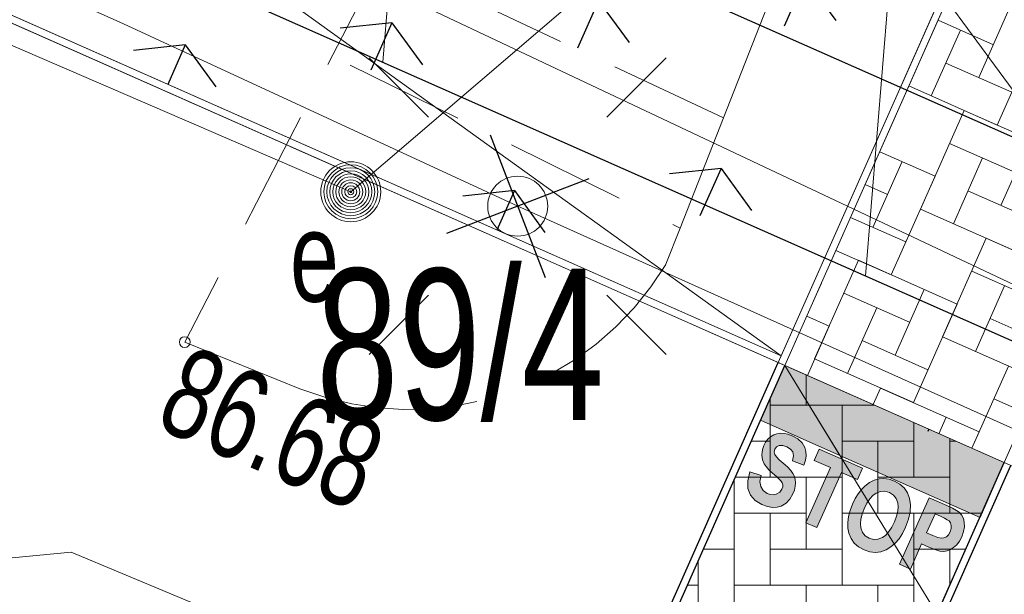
# Model space of a CAD drawing. Header units: metres. Extents: x 7446797 to 7447602, y 5789497 to 5790002.
# Tile 25 of 66: x 7447244.89 to 7447253.1, y 5789819.52 to 5789824.31. Entities that reach past the tile are written whole.
import ezdxf
from ezdxf.xclip import XClip

# ---------------------------------------------------------------- set-up
doc = ezdxf.new("R2010")
doc.units = ezdxf.units.M
doc.header["$MEASUREMENT"] = 0
doc.header["$XCLIPFRAME"] = 0
for name, pattern in [('2_KTCR02', [1.5, 1, -0.5]), ('2_KTJZ01', [2, 1.5, -0.5]), ('Kropki i Kreski', [3.6, 1.8, -0.9, 0, -0.9])]:
    doc.linetypes.add(name, pattern=pattern)
doc.layers.add('130-Z Teren', color=7, linetype='Continuous')
doc.layers.add('700-L Mapa 1_500 dwg', color=7, linetype='Continuous')
for name, color, linetype, lineweight in [('130-Z Teren1', 7, 'Continuous', 13), ('130-Z Teren114', 113, 'Continuous', 25), ('130-Z Teren21', 37, 'Continuous', 5), ('130-Z Teren69', 41, 'Continuous', 13), ('130-Z Teren85', 1, 'Continuous', 25), ('130-Z Teren93', 254, 'Continuous', 13), ('130-Z Teren94', 9, 'Continuous', 13), ('450-K Belki21', 37, 'Continuous', 5), ('450-K Belki69', 41, 'Continuous', 13), ('708-L Opisy sytuacji 1_500 do legendy11', 7, 'Continuous', 13), ('718-L Elementy do rozbiórki85', 1, 'Continuous', 25), ('720-L Oznakowanie lądowiska1', 7, 'Continuous', 13), ('720-L Oznakowanie lądowiska253', 2, 'Continuous', 13), ('720-L Oznakowanie lądowiska94', 9, 'Continuous', 13), ('810-G Ogólne2', 4, 'Continuous', 20), ('ex_02_DXF_MZ_9_Dzialki7', 9, 'Continuous', 18), ('ex_02_DXF_MZ_9_KTCR_D_L_17', 9, 'Continuous', 18), ('ex_02_DXF_MZ_9_KTJZ_L_07', 9, 'Continuous', 18), ('ex_02_DXF_MZ_9_Numery_dzialek7', 9, 'Continuous', 18), ('ex_02_DXF_MZ_9_RTPW_T_17', 9, 'Continuous', 18), ('ex_02_DXF_MZ_9_SUPE_D_L_31', 9, 'Continuous', 18), ('ex_02_DXF_MZ_9_SUPW_D_L_05', 9, 'Continuous', 18), ('ex_02_DXF_MZ_9_SUSM_D_T_07', 9, 'Continuous', 18), ('ex_02_DXF_MZ_9_SUSM_D_T_37', 9, 'Continuous', 18), ('ex_02_DXF_MZ_9_SUUE_D_T_97', 9, 'Continuous', 18), ('ex_02_DXF_MZ_9_SUUE_E_T_87', 9, 'Continuous', 18)]:
    doc.layers.add(name, color=color, linetype=linetype, lineweight=lineweight)
doc.styles.add('STYL_AUTOMATYCZNY_1', font='Arial.ttf', dxfattribs={"width": 0.7})
doc.dimstyles.new('STYL_AUTOMATYCZNY__3', dxfattribs={"dimtxt": 0.18, "dimasz": 0.456, "dimexe": 0.18, "dimexo": 0.0625, "dimgap": 0, "dimtad": 0, "dimtih": 1, "dimtoh": 1, "dimdec": 4, "dimzin": 0, "dimdsep": 46, "dimcen": 0.09, "dimadec": 0, "dimazin": 0, "dimtfac": 1, "dimtdec": 4, "dimtmove": 0, "dimatfit": 3, "dimldrblk": 'ARROWHEAD_1', "dimfxl": 1, "dimtolj": 1, "dimtzin": 0, "dimarcsym": 0})

# ---------------------------------------------------------------- blocks, each defined once
blk = doc.blocks.new('Rysunek_1_9', base_point=(7447200, 5789750, -0.8674))
at = {"layer": 'ex_02_DXF_MZ_9_Dzialki7', "color": 9, "linetype": 'Continuous', "lineweight": 18}
blk.add_line((7447247.37, 5789831.63, -0.8674), (7447287.42, 5789777.03, -0.8674), dxfattribs=at)
at = {"layer": 'ex_02_DXF_MZ_9_KTCR_D_L_17', "color": 9, "linetype": '2_KTCR02', "lineweight": 18}
for p, q in [((7447247.9199, 5789824.826, -0.8674), (7447246.27, 5789821.62, -0.8674)), ((7447250.76, 5789823.49, -0.8674), (7447247.9199, 5789824.826, -0.8674)), ((7447247.6494, 5789823.9297, -0.8674), (7447250.4, 5789822.57, -0.8674))]:
    blk.add_line(p, q, dxfattribs=at)
at = {"layer": 'ex_02_DXF_MZ_9_KTJZ_L_07', "color": 9, "linetype": '2_KTJZ01', "lineweight": 18}
for p, q in [((7447253.49, 5789830.46, -0.8674), (7447250.76, 5789823.49, -0.8674)), ((7447250.76, 5789823.49, -0.8674), (7447250.4, 5789822.57, -0.8674)), ((7447250.4, 5789822.57, -0.8674), (7447250.28, 5789822.27, -0.8674)), ((7447247.23, 5789821.23, -0.8674), (7447246.27, 5789821.62, -0.8674))]:
    blk.add_line(p, q, dxfattribs=at)
blk.add_arc((7447248.1405, 5789823.5521, -0.8674), 2.4942, 248.58956, 329.06751, dxfattribs=at)
at = {"layer": 'ex_02_DXF_MZ_9_RTPW_T_17', "color": 9, "linetype": 'Continuous', "lineweight": 18}
blk.add_circle((7447246.27, 5789821.62, -0.8674), 0.045, dxfattribs=at)
at = {"layer": 'ex_02_DXF_MZ_9_SUPE_D_L_31', "color": 9, "linetype": 'Continuous', "lineweight": 18}
for p, q in [((7447258.0319, 5789831.7678, -0.8674), (7447247.6536, 5789822.874, -0.8674)), ((7447247.6536, 5789822.874, -0.8674), (7447242.7583, 5789824.9897, -0.8674)), ((7447245.7235, 5789824.2905, -0.8674), (7447244.2086, 5789824.9699, -0.8674)), ((7447249.0445, 5789822.7537, -0.8674), (7447245.7235, 5789824.2905, -0.8674)), ((7447255.2246, 5789819.9769, -0.8674), (7447249.0445, 5789822.7537, -0.8674)), ((7447245.3245, 5789819.8673, -0.8674), (7447242.796, 5789819.6295, -0.8674)), ((7447251.3828, 5789817.3397, -0.8674), (7447245.3245, 5789819.8673, -0.8674))]:
    blk.add_line(p, q, dxfattribs=at)
at = {"layer": 'ex_02_DXF_MZ_9_SUPW_D_L_05', "color": 9, "linetype": 'Continuous', "lineweight": 18}
blk.add_line((7447253.3601, 5789822.014, -0.8674), (7447237.3657, 5789829.5722, -0.8674), dxfattribs=at)
at = {"layer": 'ex_02_DXF_MZ_9_SUSM_D_T_07', "color": 9, "linetype": 'Continuous', "lineweight": 18}
for p, q in [((7447248.302, 5789823.4962, -0.8674), (7447247.8071, 5789823.9912, -0.8674)), ((7447249.787, 5789823.4962, -0.8674), (7447250.282, 5789823.9912, -0.8674)), ((7447248.302, 5789822.0112, -0.8674), (7447247.8071, 5789821.5163, -0.8674)), ((7447249.787, 5789822.0112, -0.8674), (7447250.282, 5789821.5163, -0.8674))]:
    blk.add_line(p, q, dxfattribs=at)
at = {"layer": 'ex_02_DXF_MZ_9_SUSM_D_T_37', "color": 9, "linetype": 'Continuous', "lineweight": 18}
blk.add_circle((7447249.0445, 5789822.7537, -0.8674), 0.25, dxfattribs=at)
at = {"layer": 'ex_02_DXF_MZ_9_SUUE_D_T_97', "color": 9, "linetype": 'Continuous', "lineweight": 18}
for radius in [0.25, 0.225, 0.2, 0.175, 0.15, 0.125, 0.1, 0.075, 0.05, 0.025, 0.00715]:
    blk.add_circle((7447247.6536, 5789822.874, -0.8674), radius, dxfattribs=at)
at = {"layer": 'ex_02_DXF_MZ_9_Numery_dzialek7', "color": 9, "linetype": 'Continuous', "lineweight": 18, "insert": (7447247.3658, 5789822.2315, -0.8674), "char_height": 1.26, "attachment_point": 1, "style": 'STYL_AUTOMATYCZNY_1'}
blk.add_mtext('\\A1;{\\pql;\\fArial|b0|i0|c238|p0;\\W0.700000;89/4}', dxfattribs=at)
at = {"layer": 'ex_02_DXF_MZ_9_RTPW_T_17', "color": 9, "linetype": 'Continuous', "lineweight": 18, "insert": (7447246.2975, 5789821.6084, -0.8674), "char_height": 0.75, "attachment_point": 1, "rotation": 337.09277, "style": 'STYL_AUTOMATYCZNY_1'}
blk.add_mtext('\\A1;{\\pql;\\fArial|b0|i0|c238|p0;\\W0.700000;86.68}', dxfattribs=at)
at = {"layer": 'ex_02_DXF_MZ_9_SUUE_E_T_87', "color": 9, "linetype": 'Continuous', "lineweight": 18, "insert": (7447247.1468, 5789822.3267, -0.8674), "char_height": 0.75, "attachment_point": 4, "style": 'STYL_AUTOMATYCZNY_1'}
blk.add_mtext('\\A1;{\\pql;\\fArial|b0|i0|c238|p0;\\W0.700000;e}', dxfattribs=at)
blk = doc.blocks.new('*X3', base_point=(7447251.9097, 5789835.3271, -0.8674))
at = {"layer": '130-Z Teren93', "color": 254, "linetype": 'Continuous', "lineweight": 13}
for p, q in [((7447253.1306, 5789824.3749, -0.8674), (7447252.8876, 5789823.8264, -0.8674)), ((7447253.0091, 5789824.1007, -0.8674), (7447252.5478, 5789824.3051, -0.8674)), ((7447253.4049, 5789824.2534, -0.8674), (7447253.0403, 5789823.4306, -0.8674)), ((7447252.4918, 5789823.6736, -0.8674), (7447252.7348, 5789824.2222, -0.8674)), ((7447252.6133, 5789823.9479, -0.8674), (7447253.1618, 5789823.7048, -0.8674)), ((7447253.0403, 5789823.4306, -0.8674), (7447252.3047, 5789823.7565, -0.8674)), ((7447252.766, 5789823.5521, -0.8674), (7447252.4014, 5789822.7293, -0.8674)), ((7447252.766, 5789823.5521, -0.8674), (7447253.5889, 5789823.1875, -0.8674)), ((7447253.193, 5789823.0347, -0.8674), (7447252.6445, 5789823.2778, -0.8674)), ((7447253.3146, 5789823.309, -0.8674), (7447253.0715, 5789822.7605, -0.8674)), ((7447252.0617, 5789823.208, -0.8674), (7447252.523, 5789823.0035, -0.8674)), ((7447252.2487, 5789823.1251, -0.8674), (7447252.0056, 5789822.5765, -0.8674)), ((7447252.6757, 5789822.6077, -0.8674), (7447252.9188, 5789823.1563, -0.8674)), ((7447252.1271, 5789822.8508, -0.8674), (7447251.9401, 5789822.9337, -0.8674)), ((7447252.523, 5789823.0035, -0.8674), (7447252.1583, 5789822.1807, -0.8674)), ((7447252.7972, 5789822.882, -0.8674), (7447253.3458, 5789822.6389, -0.8674)), ((7447253.2242, 5789822.3647, -0.8674), (7447252.4014, 5789822.7293, -0.8674)), ((7447251.8186, 5789822.6594, -0.8674), (7447252.2799, 5789822.455, -0.8674)), ((7447252.95, 5789822.4862, -0.8674), (7447252.5854, 5789821.6634, -0.8674)), ((7447252.95, 5789822.4862, -0.8674), (7447253.7686, 5789822.1234, -0.8674)), ((7447252.1583, 5789822.1807, -0.8674), (7447251.697, 5789822.3851, -0.8674)), ((7447251.8841, 5789822.3023, -0.8674), (7447251.5194, 5789821.4794, -0.8674)), ((7447251.8841, 5789822.3023, -0.8674), (7447252.7069, 5789821.9376, -0.8674)), ((7447253.377, 5789821.9688, -0.8674), (7447252.8284, 5789822.2119, -0.8674)), ((7447252.3111, 5789821.7849, -0.8674), (7447251.7625, 5789822.028, -0.8674)), ((7447252.4326, 5789822.0592, -0.8674), (7447252.1895, 5789821.5106, -0.8674)), ((7447252.8596, 5789821.5418, -0.8674), (7447253.1027, 5789822.0904, -0.8674)), ((7447252.7069, 5789821.9376, -0.8674), (7447252.3423, 5789821.1148, -0.8674)), ((7447251.7937, 5789821.3579, -0.8674), (7447252.0368, 5789821.9064, -0.8674)), ((7447251.454, 5789821.8366, -0.8674), (7447251.641, 5789821.7537, -0.8674)), ((7447252.9812, 5789821.8161, -0.8674), (7447253.5256, 5789821.5749, -0.8674)), ((7447251.641, 5789821.7537, -0.8674), (7447251.4587, 5789821.3423, -0.8674)), ((7447251.9153, 5789821.6322, -0.8674), (7447252.4638, 5789821.3891, -0.8674)), ((7447253.404, 5789821.3006, -0.8674), (7447252.5854, 5789821.6634, -0.8674)), ((7447252.3423, 5789821.1148, -0.8674), (7447251.5194, 5789821.4794, -0.8674)), ((7447253.1339, 5789821.4203, -0.8674), (7447252.8301, 5789820.7346, -0.8674)), ((7447252.068, 5789821.2363, -0.8674), (7447252.0072, 5789821.0992, -0.8674)), ((7447252.068, 5789821.2363, -0.8674), (7447252.8908, 5789820.8717, -0.8674)), ((7447253.2825, 5789821.0263, -0.8674), (7447253.0124, 5789821.146, -0.8674)), ((7447252.6166, 5789820.9933, -0.8674), (7447252.5558, 5789820.8561, -0.8674)), ((7447252.8908, 5789820.8717, -0.8674), (7447252.8301, 5789820.7346, -0.8674))]:
    blk.add_line(p, q, dxfattribs=at)
blk = doc.blocks.new('*X6', base_point=(7447251.9097, 5789835.3271, -0.8674))
at = {"layer": '130-Z Teren93', "color": 254, "linetype": 'Continuous', "lineweight": 13}
for p, q in [((7447251.4475, 5789821.0932, -0.8674), (7447251.4475, 5789821.3473, -0.8674)), ((7447251.1475, 5789821.1448, -0.8674), (7447251.1475, 5789821.0932, -0.8674)), ((7447251.1475, 5789821.1448, -0.8674), (7447251.1475, 5789820.4932, -0.8674)), ((7447252.0207, 5789821.0932, -0.8674), (7447251.1475, 5789821.0932, -0.8674)), ((7447251.7475, 5789821.0932, -0.8674), (7447252.0207, 5789821.0932, -0.8674)), ((7447251.7475, 5789821.0932, -0.8674), (7447251.7475, 5789820.1932, -0.8674)), ((7447252.3475, 5789820.9484, -0.8674), (7447252.3475, 5789820.4932, -0.8674)), ((7447250.9916, 5789820.7932, -0.8674), (7447251.1475, 5789820.7932, -0.8674)), ((7447252.3475, 5789820.7932, -0.8674), (7447251.7475, 5789820.7932, -0.8674)), ((7447252.0475, 5789820.1932, -0.8674), (7447252.0475, 5789820.7932, -0.8674)), ((7447252.6475, 5789820.8155, -0.8674), (7447252.6475, 5789820.7932, -0.8674)), ((7447252.6475, 5789820.8155, -0.8674), (7447252.6475, 5789820.1932, -0.8674)), ((7447252.6977, 5789820.7932, -0.8674), (7447252.6475, 5789820.7932, -0.8674)), ((7447250.8475, 5789820.4678, -0.8674), (7447250.8475, 5789819.5932, -0.8674)), ((7447250.8587, 5789820.4932, -0.8674), (7447251.7475, 5789820.4932, -0.8674)), ((7447251.1475, 5789820.4932, -0.8674), (7447250.8587, 5789820.4932, -0.8674)), ((7447251.4475, 5789820.4932, -0.8674), (7447251.4475, 5789819.8932, -0.8674)), ((7447251.7475, 5789820.4932, -0.8674), (7447251.7475, 5789819.5932, -0.8674)), ((7447252.0475, 5789820.4932, -0.8674), (7447252.6475, 5789820.4932, -0.8674)), ((7447251.4475, 5789820.1932, -0.8674), (7447250.8475, 5789820.1932, -0.8674)), ((7447251.1475, 5789819.5932, -0.8674), (7447251.1475, 5789820.1932, -0.8674)), ((7447252.6475, 5789820.1932, -0.8674), (7447251.7475, 5789820.1932, -0.8674)), ((7447252.3475, 5789820.1932, -0.8674), (7447252.9133, 5789820.1932, -0.8674)), ((7447252.3475, 5789820.1932, -0.8674), (7447252.3475, 5789819.2932, -0.8674)), ((7447250.5928, 5789819.8932, -0.8674), (7447250.8475, 5789819.8932, -0.8674)), ((7447250.8475, 5789819.8932, -0.8674), (7447250.8475, 5789818.9932, -0.8674)), ((7447251.1475, 5789819.8932, -0.8674), (7447251.7475, 5789819.8932, -0.8674)), ((7447252.7804, 5789819.8932, -0.8674), (7447252.3475, 5789819.8932, -0.8674)), ((7447252.6475, 5789819.5932, -0.8674), (7447252.6475, 5789819.8932, -0.8674)), ((7447250.5475, 5789819.7908, -0.8674), (7447250.5475, 5789819.2932, -0.8674)), ((7447250.5475, 5789819.5932, -0.8674), (7447250.4599, 5789819.5932, -0.8674)), ((7447251.7475, 5789819.5932, -0.8674), (7447250.8475, 5789819.5932, -0.8674)), ((7447251.4475, 5789819.5932, -0.8674), (7447252.3475, 5789819.5932, -0.8674)), ((7447251.4475, 5789819.5932, -0.8674), (7447251.4475, 5789818.6932, -0.8674)), ((7447252.0475, 5789819.5932, -0.8674), (7447252.0475, 5789818.9932, -0.8674)), ((7447252.3475, 5789819.5932, -0.8674), (7447252.3475, 5789818.9162, -0.8674)), ((7447250.327, 5789819.2932, -0.8674), (7447250.8475, 5789819.2932, -0.8674)), ((7447252.0475, 5789819.2932, -0.8674), (7447251.4475, 5789819.2932, -0.8674)), ((7447251.7475, 5789818.6932, -0.8674), (7447251.7475, 5789819.2932, -0.8674)), ((7447252.5145, 5789819.2932, -0.8674), (7447252.3475, 5789819.2932, -0.8674)), ((7447250.2475, 5789818.9932, -0.8674), (7447250.2475, 5789819.1138, -0.8674)), ((7447250.8475, 5789818.9932, -0.8674), (7447250.194, 5789818.9932, -0.8674)), ((7447250.5475, 5789818.9932, -0.8674), (7447251.4475, 5789818.9932, -0.8674)), ((7447250.5475, 5789818.9932, -0.8674), (7447250.5475, 5789818.0932, -0.8674)), ((7447251.1475, 5789818.9932, -0.8674), (7447251.1475, 5789818.3932, -0.8674)), ((7447251.4475, 5789818.9932, -0.8674), (7447251.4475, 5789818.0932, -0.8674)), ((7447251.7475, 5789818.9932, -0.8674), (7447252.3475, 5789818.9932, -0.8674)), ((7447251.1475, 5789818.6932, -0.8674), (7447250.5475, 5789818.6932, -0.8674)), ((7447250.8475, 5789818.0932, -0.8674), (7447250.8475, 5789818.6932, -0.8674)), ((7447252.2486, 5789818.6932, -0.8674), (7447251.4475, 5789818.6932, -0.8674)), ((7447252.0475, 5789818.6932, -0.8674), (7447252.2486, 5789818.6932, -0.8674)), ((7447252.0475, 5789818.6932, -0.8674), (7447252.0475, 5789818.2392, -0.8674)), ((7447249.9475, 5789818.4368, -0.8674), (7447249.9475, 5789818.3932, -0.8674)), ((7447249.9282, 5789818.3932, -0.8674), (7447250.5475, 5789818.3932, -0.8674)), ((7447249.9475, 5789818.3932, -0.8674), (7447249.9282, 5789818.3932, -0.8674)), ((7447250.2475, 5789818.3932, -0.8674), (7447250.2475, 5789817.7932, -0.8674)), ((7447250.5475, 5789818.3932, -0.8674), (7447250.5475, 5789817.4932, -0.8674)), ((7447250.8475, 5789818.3932, -0.8674), (7447251.4475, 5789818.3932, -0.8674)), ((7447252.1157, 5789818.3932, -0.8674), (7447252.0475, 5789818.3932, -0.8674)), ((7447250.2475, 5789818.0932, -0.8674), (7447249.7952, 5789818.0932, -0.8674)), ((7447249.9475, 5789817.4932, -0.8674), (7447249.9475, 5789818.0932, -0.8674)), ((7447251.4475, 5789818.0932, -0.8674), (7447250.5475, 5789818.0932, -0.8674)), ((7447251.1475, 5789818.0932, -0.8674), (7447251.9828, 5789818.0932, -0.8674)), ((7447251.1475, 5789818.0932, -0.8674), (7447251.1475, 5789817.1932, -0.8674)), ((7447251.7475, 5789818.0932, -0.8674), (7447251.7475, 5789817.5622, -0.8674)), ((7447249.6475, 5789817.7598, -0.8674), (7447249.6475, 5789817.4932, -0.8674)), ((7447249.6475, 5789817.7598, -0.8674), (7447249.6475, 5789816.8932, -0.8674)), ((7447249.9475, 5789817.7932, -0.8674), (7447250.5475, 5789817.7932, -0.8674)), ((7447251.7475, 5789817.7932, -0.8674), (7447251.1475, 5789817.7932, -0.8674)), ((7447251.4475, 5789817.1932, -0.8674), (7447251.4475, 5789817.7932, -0.8674)), ((7447250.5475, 5789817.4932, -0.8674), (7447249.6475, 5789817.4932, -0.8674)), ((7447250.2475, 5789817.4932, -0.8674), (7447251.1475, 5789817.4932, -0.8674)), ((7447250.2475, 5789817.4932, -0.8674), (7447250.2475, 5789816.5932, -0.8674)), ((7447250.8475, 5789817.4932, -0.8674), (7447250.8475, 5789816.8932, -0.8674)), ((7447251.1475, 5789817.4932, -0.8674), (7447251.1475, 5789816.5932, -0.8674)), ((7447251.4475, 5789817.4932, -0.8674), (7447251.7169, 5789817.4932, -0.8674)), ((7447249.3964, 5789817.1932, -0.8674), (7447249.6475, 5789817.1932, -0.8674)), ((7447250.8475, 5789817.1932, -0.8674), (7447250.2475, 5789817.1932, -0.8674)), ((7447250.5475, 5789816.5932, -0.8674), (7447250.5475, 5789817.1932, -0.8674)), ((7447251.584, 5789817.1932, -0.8674), (7447251.1475, 5789817.1932, -0.8674)), ((7447249.6475, 5789816.8932, -0.8674), (7447249.2635, 5789816.8932, -0.8674)), ((7447249.3475, 5789816.8932, -0.8674), (7447250.2475, 5789816.8932, -0.8674)), ((7447249.3475, 5789816.8932, -0.8674), (7447249.3475, 5789815.9932, -0.8674)), ((7447249.9475, 5789816.8932, -0.8674), (7447249.9475, 5789816.2932, -0.8674)), ((7447250.2475, 5789816.8932, -0.8674), (7447250.2475, 5789815.9932, -0.8674)), ((7447250.5475, 5789816.8932, -0.8674), (7447251.1475, 5789816.8932, -0.8674)), ((7447249.9475, 5789816.5932, -0.8674), (7447249.3475, 5789816.5932, -0.8674)), ((7447249.6475, 5789815.9932, -0.8674), (7447249.6475, 5789816.5932, -0.8674)), ((7447251.1475, 5789816.5932, -0.8674), (7447250.2475, 5789816.5932, -0.8674)), ((7447250.8475, 5789816.5932, -0.8674), (7447251.3181, 5789816.5932, -0.8674)), ((7447250.8475, 5789816.5932, -0.8674), (7447250.8475, 5789815.6932, -0.8674)), ((7447248.9976, 5789816.2932, -0.8674), (7447249.3475, 5789816.2932, -0.8674)), ((7447249.0475, 5789816.2932, -0.8674), (7447249.0475, 5789815.6932, -0.8674)), ((7447249.3475, 5789816.2932, -0.8674), (7447249.3475, 5789815.3932, -0.8674)), ((7447249.6475, 5789816.2932, -0.8674), (7447250.2475, 5789816.2932, -0.8674)), ((7447251.1852, 5789816.2932, -0.8674), (7447250.8475, 5789816.2932, -0.8674)), ((7447251.1475, 5789816.2081, -0.8674), (7447251.1475, 5789816.2932, -0.8674)), ((7447249.0475, 5789815.9932, -0.8674), (7447248.8647, 5789815.9932, -0.8674)), ((7447250.2475, 5789815.9932, -0.8674), (7447249.3475, 5789815.9932, -0.8674)), ((7447249.9475, 5789815.9932, -0.8674), (7447250.8475, 5789815.9932, -0.8674)), ((7447249.9475, 5789815.9932, -0.8674), (7447249.9475, 5789815.0932, -0.8674)), ((7447250.5475, 5789815.9932, -0.8674), (7447250.5475, 5789815.3932, -0.8674)), ((7447250.8475, 5789815.9932, -0.8674), (7447250.8475, 5789815.5311, -0.8674)), ((7447248.7475, 5789815.3932, -0.8674), (7447248.7475, 5789815.7287, -0.8674)), ((7447248.7475, 5789815.6932, -0.8674), (7447249.3475, 5789815.6932, -0.8674)), ((7447250.5475, 5789815.6932, -0.8674), (7447249.9475, 5789815.6932, -0.8674)), ((7447250.2475, 5789815.0932, -0.8674), (7447250.2475, 5789815.6932, -0.8674)), ((7447250.9193, 5789815.6932, -0.8674), (7447250.8475, 5789815.6932, -0.8674)), ((7447249.3475, 5789815.3932, -0.8674), (7447248.5988, 5789815.3932, -0.8674)), ((7447249.0475, 5789815.3932, -0.8674), (7447249.9475, 5789815.3932, -0.8674)), ((7447249.0475, 5789815.3932, -0.8674), (7447249.0475, 5789814.4932, -0.8674)), ((7447249.6475, 5789815.3932, -0.8674), (7447249.6475, 5789814.7932, -0.8674)), ((7447249.9475, 5789815.3932, -0.8674), (7447249.9475, 5789814.4932, -0.8674)), ((7447250.2475, 5789815.3932, -0.8674), (7447250.7863, 5789815.3932, -0.8674)), ((7447248.4475, 5789815.0517, -0.8674), (7447248.4475, 5789814.7932, -0.8674)), ((7447249.6475, 5789815.0932, -0.8674), (7447249.0475, 5789815.0932, -0.8674)), ((7447249.3475, 5789814.4932, -0.8674), (7447249.3475, 5789815.0932, -0.8674)), ((7447250.6534, 5789815.0932, -0.8674), (7447249.9475, 5789815.0932, -0.8674)), ((7447250.5475, 5789815.0932, -0.8674), (7447250.6534, 5789815.0932, -0.8674)), ((7447250.5475, 5789815.0932, -0.8674), (7447250.5475, 5789814.8541, -0.8674)), ((7447248.3329, 5789814.7932, -0.8674), (7447249.0475, 5789814.7932, -0.8674)), ((7447248.4475, 5789814.7932, -0.8674), (7447248.3329, 5789814.7932, -0.8674)), ((7447248.7475, 5789814.7932, -0.8674), (7447248.7475, 5789814.4957, -0.8674)), ((7447249.0475, 5789814.7932, -0.8674), (7447249.0475, 5789814.3611, -0.8674)), ((7447249.3475, 5789814.7932, -0.8674), (7447249.9475, 5789814.7932, -0.8674)), ((7447249.9475, 5789814.4932, -0.8674), (7447249.0475, 5789814.4932, -0.8674)), ((7447249.6475, 5789814.4932, -0.8674), (7447250.3875, 5789814.4932, -0.8674)), ((7447249.6475, 5789814.4932, -0.8674), (7447249.6475, 5789814.0917, -0.8674)), ((7447250.2475, 5789814.4932, -0.8674), (7447250.2475, 5789814.1771, -0.8674)), ((7447250.2475, 5789814.1932, -0.8674), (7447249.6475, 5789814.1932, -0.8674)), ((7447249.9475, 5789813.957, -0.8674), (7447249.9475, 5789814.1932, -0.8674)), ((7447250.0896, 5789813.8932, -0.8674), (7447250.1217, 5789813.8932, -0.8674))]:
    blk.add_line(p, q, dxfattribs=at)
blk = doc.blocks.new('ARROWHEAD_1')
at = {"color": 0, "linetype": 'Continuous', "lineweight": 0}
blk.add_line((0, 0), (-1, 0), dxfattribs=at)
blk.add_circle((0, 0), 0.25, dxfattribs=at)

msp = doc.modelspace()

# ---------------------------------------------------------------- hatches: boundary and pattern name
at = {"layer": '130-Z Teren114', "linetype": 'Continuous', "lineweight": 25}
h = msp.add_hatch(dxfattribs=at)
h.set_pattern_fill('TRAWA', color=113, style=0, pattern_type=2)
h.set_pattern_definition([(246.1, (7447249.717, 5789824.4657), (-2.7428, 1.2154), [0.433, -1.29904]), (246.1, (7447247.9946, 5789824.2817), (-2.7428, 1.2154), [0.433, -1.29904]), (186.1, (7447249.717, 5789824.4657), (-0.31883, 2.983), [0.433, -1.29904]), (186.1, (7447249.015, 5789822.8822), (-0.31883, 2.983), [0.433, -1.29904]), (306.1, (7447249.717, 5789824.4657), (2.42394, 1.7676), [0.433, -1.29904]), (306.1, (7447249.015, 5789822.8822), (2.42394, 1.7676), [0.433, -1.29904])])
h.paths.add_polyline_path([(7447238.0961, 5789830.9714), (7447233.7025, 5789829.276), (7447251.2411, 5789821.5043), (7447252.5902, 5789824.5488)])
at = {"layer": '720-L Oznakowanie lądowiska253', "linetype": 'Continuous', "lineweight": 13}
for points in [[(7447251.0691, 5789820.968), (7447251.7298, 5789820.6752), (7447252.8976, 5789820.1578), (7447253.1002, 5789820.6149), (7447251.2717, 5789821.4251)], [(7447250.9783, 5789820.5372), (7447250.9615, 5789820.4628), (7447250.9632, 5789820.3983), (7447250.9836, 5789820.3438), (7447251.0225, 5789820.2992), (7447251.0801, 5789820.2646), (7447251.1256, 5789820.2481), (7447251.1676, 5789820.2405), (7447251.206, 5789820.2419), (7447251.2408, 5789820.2522), (7447251.2812, 5789820.2765), (7447251.3139, 5789820.3104), (7447251.3391, 5789820.3538), (7447251.3513, 5789820.3862), (7447251.3584, 5789820.4169), (7447251.3604, 5789820.4459), (7447251.3577, 5789820.4733), (7447251.3504, 5789820.4993), (7447251.3387, 5789820.5238), (7447251.3203, 5789820.5493), (7447251.2932, 5789820.5782), (7447251.2574, 5789820.6103), (7447251.2243, 5789820.6393), (7447251.2015, 5789820.663), (7447251.1888, 5789820.6814), (7447251.1828, 5789820.7046), (7447251.1875, 5789820.7275), (7447251.2019, 5789820.7464), (7447251.2246, 5789820.7571), (7447251.254, 5789820.7579), (7447251.2885, 5789820.7472), (7447251.3194, 5789820.7282), (7447251.3378, 5789820.7041), (7447251.3435, 5789820.6723), (7447251.3362, 5789820.6302), (7447251.4303, 5789820.5944), (7447251.4432, 5789820.6343), (7447251.4487, 5789820.6718), (7447251.4469, 5789820.707), (7447251.4377, 5789820.7399), (7447251.4145, 5789820.7791), (7447251.3793, 5789820.8121), (7447251.3319, 5789820.8389), (7447251.2973, 5789820.8517), (7447251.2647, 5789820.8588), (7447251.234, 5789820.8601), (7447251.2052, 5789820.8557), (7447251.1782, 5789820.8458), (7447251.1528, 5789820.8305), (7447251.1302, 5789820.8104), (7447251.1113, 5789820.7862), (7447251.0961, 5789820.758), (7447251.0866, 5789820.7318), (7447251.0812, 5789820.7052), (7447251.0799, 5789820.6782), (7447251.0852, 5789820.6392), (7447251.099, 5789820.6044), (7447251.1147, 5789820.5813), (7447251.1376, 5789820.5557), (7447251.1678, 5789820.5278), (7447251.2007, 5789820.4988), (7447251.2239, 5789820.4771), (7447251.2376, 5789820.4628), (7447251.2481, 5789820.4465), (7447251.2533, 5789820.4298), (7447251.253, 5789820.4124), (7447251.2474, 5789820.394), (7447251.2283, 5789820.3671), (7447251.1997, 5789820.3507), (7447251.1765, 5789820.3465), (7447251.1515, 5789820.349), (7447251.1246, 5789820.3579), (7447251.0899, 5789820.3813), (7447251.0697, 5789820.4141), (7447251.0639, 5789820.4564), (7447251.0726, 5789820.5081)], [(7447251.9191, 5789820.5673), (7447251.558, 5789820.7274), (7447251.5164, 5789820.6336), (7447251.6514, 5789820.5738), (7447251.4473, 5789820.1132), (7447251.5388, 5789820.0726), (7447251.7429, 5789820.5332), (7447251.8775, 5789820.4736)]]:
    msp.add_hatch(color=2, dxfattribs=at).paths.add_polyline_path(points)
h = msp.add_hatch(color=2, dxfattribs=at)
h.paths.add_polyline_path([(7447251.7957, 5789820.1154), (7447251.7969, 5789820.0691), (7447251.8055, 5789820.0251), (7447251.8233, 5789819.9813), (7447251.8502, 5789819.9438), (7447251.8861, 5789819.9126), (7447251.9309, 5789819.8876), (7447251.9792, 5789819.8713), (7447252.0263, 5789819.866), (7447252.0721, 5789819.8716), (7447252.1166, 5789819.8881), (7447252.155, 5789819.9114), (7447252.1903, 5789819.942), (7447252.2226, 5789819.9797), (7447252.2518, 5789820.0246), (7447252.278, 5789820.0767), (7447252.3029, 5789820.1433), (7447252.3166, 5789820.2053), (7447252.3192, 5789820.2629), (7447252.3106, 5789820.316), (7447252.292, 5789820.3633), (7447252.2648, 5789820.4031), (7447252.229, 5789820.4357), (7447252.1846, 5789820.461), (7447252.1404, 5789820.4764), (7447252.0975, 5789820.4829), (7447252.0561, 5789820.4804), (7447252.0157, 5789820.4689), (7447251.9761, 5789820.4484), (7447251.9372, 5789820.4188), (7447251.9092, 5789820.3903), (7447251.8829, 5789820.3557), (7447251.8584, 5789820.3152), (7447251.8356, 5789820.2687), (7447251.815, 5789820.2152), (7447251.8017, 5789820.1642)])
h.paths.add_polyline_path([(7447251.9006, 5789820.1049), (7447251.9038, 5789820.1428), (7447251.9142, 5789820.1847), (7447251.9318, 5789820.2305), (7447251.9542, 5789820.2752), (7447251.9782, 5789820.3114), (7447252.0037, 5789820.3394), (7447252.0309, 5789820.359), (7447252.0681, 5789820.3734), (7447252.1054, 5789820.3754), (7447252.1427, 5789820.3651), (7447252.1755, 5789820.3444), (7447252.1989, 5789820.3157), (7447252.213, 5789820.2788), (7447252.2165, 5789820.2458), (7447252.213, 5789820.2085), (7447252.2023, 5789820.1669), (7447252.1845, 5789820.1208), (7447252.1619, 5789820.0758), (7447252.1376, 5789820.0392), (7447252.1118, 5789820.0108), (7447252.0843, 5789819.9908), (7447252.0468, 5789819.9759), (7447252.0099, 5789819.9733), (7447251.9735, 5789819.9832), (7447251.9419, 5789820.0035), (7447251.919, 5789820.0328), (7447251.9046, 5789820.0709)], flags=0)
h = msp.add_hatch(color=2, dxfattribs=at)
h.paths.add_polyline_path([(7447252.6202, 5789820.2567), (7447252.4727, 5789820.322), (7447252.227, 5789819.7677), (7447252.3185, 5789819.7271), (7447252.4112, 5789819.9362), (7447252.4713, 5789819.9096), (7447252.5221, 5789819.8893), (7447252.5636, 5789819.8774), (7447252.5958, 5789819.8741), (7447252.6233, 5789819.8783), (7447252.6507, 5789819.8889), (7447252.6779, 5789819.9061), (7447252.7034, 5789819.9297), (7447252.7259, 5789819.96), (7447252.7452, 5789819.9968), (7447252.7606, 5789820.0395), (7447252.7679, 5789820.0794), (7447252.7668, 5789820.1166), (7447252.7587, 5789820.1498), (7447252.7446, 5789820.1779), (7447252.7244, 5789820.201), (7447252.7031, 5789820.2157), (7447252.6684, 5789820.2342)])
h.paths.add_polyline_path([(7447252.6252, 5789820.1388), (7447252.6399, 5789820.128), (7447252.6521, 5789820.1112), (7447252.6586, 5789820.0893), (7447252.6583, 5789820.0642), (7447252.6501, 5789820.0373), (7447252.636, 5789820.0135), (7447252.6179, 5789819.9965), (7447252.5975, 5789819.9866), (7447252.5763, 5789819.9839), (7447252.5473, 5789819.9903), (7447252.5035, 5789820.0075), (7447252.4528, 5789820.03), (7447252.5226, 5789820.1877), (7447252.5674, 5789820.1679), (7447252.601, 5789820.1521)], flags=0)

# ---------------------------------------------------------------- linework, layer by layer
at = {"layer": '130-Z Teren1', "color": 7, "linetype": 'Continuous', "lineweight": 13, "elevation": -0.8674, "flags": 128}
for points in [[(7447238.1753, 5789831.002), (7447240.4183, 5789831.8675), (7447253.3581, 5789826.1336), (7447254.9786, 5789829.7906), (7447256.8071, 5789828.9804), (7447255.1866, 5789825.3233), (7447261.4462, 5789822.5495), (7447262.3117, 5789820.3066), (7447254.4979, 5789823.7691), (7447253.1002, 5789820.6149), (7447251.2717, 5789821.4252), (7447252.6694, 5789824.5793)], [(7447238.0961, 5789830.9714), (7447252.5902, 5789824.5488), (7447251.2411, 5789821.5043), (7447233.7025, 5789829.276)], [(7447251.2717, 5789821.4252), (7447253.1002, 5789820.6149), (7447252.5396, 5789819.3498), (7447251.0595, 5789816.0097), (7447250.1163, 5789813.8812), (7447248.2917, 5789814.7003), (7447248.8954, 5789816.0626), (7447250.3755, 5789819.4027)]]:
    msp.add_lwpolyline(points, close=True, dxfattribs=at)
at = {"layer": '130-Z Teren21', "color": 37, "linetype": 'Continuous', "lineweight": 5}
for p, q in [((7447251.2717, 5789821.4252, -0.8674), (7447252.6694, 5789824.5793, -0.8674)), ((7447251.2168, 5789821.4495, -0.8674), (7447252.5902, 5789824.5488, -0.8674)), ((7447251.2717, 5789821.4252, -0.8674), (7447251.2168, 5789821.4495, -0.8674))]:
    msp.add_line(p, q, dxfattribs=at)
at = {"layer": '130-Z Teren69', "color": 41, "linetype": 'Kropki i Kreski', "lineweight": 13}
msp.add_line((7447252.6694, 5789824.5793, -0.8674), (7447251.2717, 5789821.4252, -0.8674), dxfattribs=at)
at = {"layer": '130-Z Teren85', "color": 1, "linetype": 'Continuous', "lineweight": 25, "elevation": -0.8674}
for points in [[(7447248.237, 5789814.7248), (7447251.2168, 5789821.4495)], [(7447248.2917, 5789814.7003), (7447251.2717, 5789821.4252)], [(7447252.4718, 5789820.8934), (7447252.4629, 5789820.8733)], [(7447250.1711, 5789813.8567), (7447251.1245, 5789816.0082), (7447253.155, 5789820.5906)], [(7447250.7239, 5789815.2523), (7447253.1002, 5789820.6149)]]:
    msp.add_lwpolyline(points, dxfattribs=at)
at = {"layer": '130-Z Teren94', "color": 9, "linetype": 'Continuous', "lineweight": 13}
for p, q in [((7447238.0961, 5789830.9714, -0.8674), (7447251.2411, 5789821.5043, -0.8674)), ((7447251.2717, 5789821.4252, -0.8674), (7447252.5396, 5789819.3498, -0.8674))]:
    msp.add_line(p, q, dxfattribs=at)
at = {"layer": '450-K Belki21', "color": 37, "linetype": 'Continuous', "lineweight": 5}
for p, q in [((7447233.6234, 5789829.2455, -0.8674), (7447251.2168, 5789821.4495, -0.8674)), ((7447233.7026, 5789829.276, -0.8674), (7447251.2411, 5789821.5043, -0.8674)), ((7447251.2168, 5789821.4495, -0.8674), (7447251.2411, 5789821.5043, -0.8674))]:
    msp.add_line(p, q, dxfattribs=at)
at = {"layer": '450-K Belki69', "color": 41, "linetype": 'Kropki i Kreski', "lineweight": 13}
msp.add_line((7447233.6234, 5789829.2455, -0.8674), (7447251.2168, 5789821.4495, -0.8674), dxfattribs=at)
at = {"layer": '708-L Opisy sytuacji 1_500 do legendy11', "color": 7, "linetype": 'Continuous', "lineweight": 13, "elevation": -0.8674}
for points in [[(7447248.1106, 5789826.2713), (7447247.922, 5789823.9544)], [(7447252.1334, 5789824.4887), (7447251.9447, 5789822.1719)]]:
    msp.add_lwpolyline(points, dxfattribs=at)
at = {"layer": '718-L Elementy do rozbiórki85', "color": 1, "linetype": 'Continuous', "lineweight": 25}
for p, q in [((7447248.8154, 5789823.3475, -0.8674), (7447249.2736, 5789822.16, -0.8674)), ((7447249.6383, 5789822.9828, -0.8674), (7447248.4508, 5789822.5246, -0.8674))]:
    msp.add_line(p, q, dxfattribs=at)
at = {"layer": '720-L Oznakowanie lądowiska1', "color": 7, "linetype": 'Continuous', "lineweight": 13, "elevation": -0.8674, "flags": 128}
for points in [[(7447251.0691, 5789820.968), (7447251.2717, 5789821.4251), (7447253.1002, 5789820.6149), (7447252.8976, 5789820.1578), (7447251.7298, 5789820.6752)], [(7447250.9783, 5789820.5372), (7447250.9615, 5789820.4628), (7447250.9632, 5789820.3983), (7447250.9836, 5789820.3438), (7447251.0225, 5789820.2992), (7447251.0801, 5789820.2646), (7447251.1256, 5789820.2481), (7447251.1676, 5789820.2405), (7447251.206, 5789820.2419), (7447251.2408, 5789820.2522), (7447251.2812, 5789820.2765), (7447251.3139, 5789820.3104), (7447251.3391, 5789820.3538), (7447251.3513, 5789820.3862), (7447251.3584, 5789820.4169), (7447251.3604, 5789820.4459), (7447251.3577, 5789820.4733), (7447251.3504, 5789820.4993), (7447251.3387, 5789820.5238), (7447251.3203, 5789820.5493), (7447251.2932, 5789820.5782), (7447251.2574, 5789820.6103), (7447251.2243, 5789820.6393), (7447251.2015, 5789820.663), (7447251.1888, 5789820.6814), (7447251.1828, 5789820.7046), (7447251.1875, 5789820.7275), (7447251.2019, 5789820.7464), (7447251.2246, 5789820.7571), (7447251.254, 5789820.7579), (7447251.2885, 5789820.7472), (7447251.3194, 5789820.7282), (7447251.3378, 5789820.7041), (7447251.3435, 5789820.6723), (7447251.3362, 5789820.6302), (7447251.4303, 5789820.5944), (7447251.4432, 5789820.6343), (7447251.4487, 5789820.6718), (7447251.4469, 5789820.707), (7447251.4377, 5789820.7399), (7447251.4145, 5789820.7791), (7447251.3793, 5789820.8121), (7447251.3319, 5789820.8389), (7447251.2973, 5789820.8517), (7447251.2647, 5789820.8588), (7447251.234, 5789820.8601), (7447251.2052, 5789820.8557), (7447251.1782, 5789820.8458), (7447251.1528, 5789820.8305), (7447251.1302, 5789820.8104), (7447251.1113, 5789820.7862), (7447251.0961, 5789820.758), (7447251.0866, 5789820.7318), (7447251.0812, 5789820.7052), (7447251.0799, 5789820.6782), (7447251.0852, 5789820.6392), (7447251.099, 5789820.6044), (7447251.1147, 5789820.5813), (7447251.1376, 5789820.5557), (7447251.1678, 5789820.5278), (7447251.2007, 5789820.4988), (7447251.2239, 5789820.4771), (7447251.2376, 5789820.4628), (7447251.2481, 5789820.4465), (7447251.2533, 5789820.4298), (7447251.253, 5789820.4124), (7447251.2474, 5789820.394), (7447251.2283, 5789820.3671), (7447251.1997, 5789820.3507), (7447251.1765, 5789820.3465), (7447251.1515, 5789820.349), (7447251.1246, 5789820.3579), (7447251.0899, 5789820.3813), (7447251.0697, 5789820.4141), (7447251.0639, 5789820.4564), (7447251.0726, 5789820.5081)], [(7447251.9191, 5789820.5673), (7447251.558, 5789820.7274), (7447251.5164, 5789820.6336), (7447251.6514, 5789820.5738), (7447251.4473, 5789820.1132), (7447251.5388, 5789820.0726), (7447251.7429, 5789820.5332), (7447251.8775, 5789820.4736)], [(7447251.7957, 5789820.1154), (7447251.7969, 5789820.0691), (7447251.8055, 5789820.0251), (7447251.8233, 5789819.9813), (7447251.8502, 5789819.9438), (7447251.8861, 5789819.9126), (7447251.9309, 5789819.8876), (7447251.9792, 5789819.8713), (7447252.0263, 5789819.866), (7447252.0721, 5789819.8716), (7447252.1166, 5789819.8881), (7447252.155, 5789819.9114), (7447252.1903, 5789819.942), (7447252.2226, 5789819.9797), (7447252.2518, 5789820.0246), (7447252.278, 5789820.0767), (7447252.3029, 5789820.1433), (7447252.3166, 5789820.2053), (7447252.3192, 5789820.2629), (7447252.3106, 5789820.316), (7447252.292, 5789820.3633), (7447252.2648, 5789820.4031), (7447252.229, 5789820.4357), (7447252.1846, 5789820.461), (7447252.1404, 5789820.4764), (7447252.0975, 5789820.4829), (7447252.0561, 5789820.4804), (7447252.0157, 5789820.4689), (7447251.9761, 5789820.4484), (7447251.9372, 5789820.4188), (7447251.9092, 5789820.3903), (7447251.8829, 5789820.3557), (7447251.8584, 5789820.3152), (7447251.8356, 5789820.2687), (7447251.815, 5789820.2152), (7447251.8017, 5789820.1642)], [(7447251.9006, 5789820.1049), (7447251.9046, 5789820.0709), (7447251.919, 5789820.0328), (7447251.9419, 5789820.0035), (7447251.9735, 5789819.9832), (7447252.0099, 5789819.9733), (7447252.0468, 5789819.9759), (7447252.0843, 5789819.9908), (7447252.1118, 5789820.0108), (7447252.1376, 5789820.0392), (7447252.1619, 5789820.0758), (7447252.1845, 5789820.1208), (7447252.2023, 5789820.1669), (7447252.213, 5789820.2085), (7447252.2165, 5789820.2458), (7447252.213, 5789820.2788), (7447252.1989, 5789820.3157), (7447252.1755, 5789820.3444), (7447252.1427, 5789820.3651), (7447252.1054, 5789820.3754), (7447252.0681, 5789820.3734), (7447252.0309, 5789820.359), (7447252.0037, 5789820.3394), (7447251.9782, 5789820.3114), (7447251.9542, 5789820.2752), (7447251.9318, 5789820.2305), (7447251.9142, 5789820.1847), (7447251.9038, 5789820.1428)], [(7447252.6202, 5789820.2567), (7447252.4727, 5789820.322), (7447252.227, 5789819.7677), (7447252.3185, 5789819.7271), (7447252.4112, 5789819.9362), (7447252.4713, 5789819.9096), (7447252.5221, 5789819.8893), (7447252.5636, 5789819.8774), (7447252.5958, 5789819.8741), (7447252.6233, 5789819.8783), (7447252.6507, 5789819.8889), (7447252.6779, 5789819.9061), (7447252.7034, 5789819.9297), (7447252.7259, 5789819.96), (7447252.7452, 5789819.9968), (7447252.7606, 5789820.0395), (7447252.7679, 5789820.0794), (7447252.7668, 5789820.1166), (7447252.7587, 5789820.1498), (7447252.7446, 5789820.1779), (7447252.7244, 5789820.201), (7447252.7031, 5789820.2157), (7447252.6684, 5789820.2342)], [(7447252.6252, 5789820.1388), (7447252.601, 5789820.1521), (7447252.5674, 5789820.1679), (7447252.5226, 5789820.1877), (7447252.4528, 5789820.03), (7447252.5035, 5789820.0075), (7447252.5473, 5789819.9903), (7447252.5763, 5789819.9839), (7447252.5975, 5789819.9866), (7447252.6179, 5789819.9965), (7447252.636, 5789820.0135), (7447252.6501, 5789820.0373), (7447252.6583, 5789820.0642), (7447252.6586, 5789820.0893), (7447252.6521, 5789820.1112), (7447252.6399, 5789820.128)]]:
    msp.add_lwpolyline(points, close=True, dxfattribs=at)
at = {"layer": '720-L Oznakowanie lądowiska94', "color": 9, "linetype": 'Continuous', "lineweight": 13}
msp.add_line((7447251.7298, 5789820.6752, -0.8674), (7447251.2717, 5789821.4251, -0.8674), dxfattribs=at)
at = {"layer": '810-G Ogólne2', "color": 4, "linetype": 'Continuous', "lineweight": 20, "elevation": -0.8674}
msp.add_lwpolyline([(7447233.6234, 5789829.2455), (7447247.1142, 5789859.6903), (7447277.559, 5789846.1995), (7447264.0682, 5789815.7547)], close=True, dxfattribs=at)

# ---------------------------------------------------------------- block references
at = {"layer": '130-Z Teren', "color": 7, "lineweight": 13}
for name in ['*X3', '*X6']:
    msp.add_blockref(name, (7447251.9097, 5789835.3271, -0.8674), dxfattribs=at)
at = {"layer": '700-L Mapa 1_500 dwg', "color": 52, "linetype": 'Continuous', "lineweight": 25}
ref = msp.add_blockref('Rysunek_1_9', (7447200, 5789750, -0.8674), dxfattribs=at)
XClip(ref).set_block_clipping_path([(7446797.4999703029, 5789497.4999993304), (7447602.4999703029, 5790002.4999993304)])

# ---------------------------------------------------------------- leaders
at = {"layer": '708-L Opisy sytuacji 1_500 do legendy11', "color": 7, "linetype": 'Continuous', "lineweight": 13, "annotation_type": 0, "has_hookline": 1, "hookline_direction": 0, "horizontal_direction": (0.91426, -0.405129, 0)}
for points, text_width in [([(7447237.7795, 5789830.8492, -0.8674), (7447237.5908, 5789828.5324, -0.8674), (7447274.9315, 5789811.9859, -0.8674)], 0.3022), ([(7447240.3623, 5789829.7048, -0.8674), (7447240.3074, 5789829.0313, -0.8674), (7447266.6769, 5789817.3464, -0.8674)], 0.5675)]:
    msp.add_leader(points, dimstyle='STYL_AUTOMATYCZNY__3', dxfattribs=dict(at, text_width=text_width))

doc.saveas('drawing.dxf')
